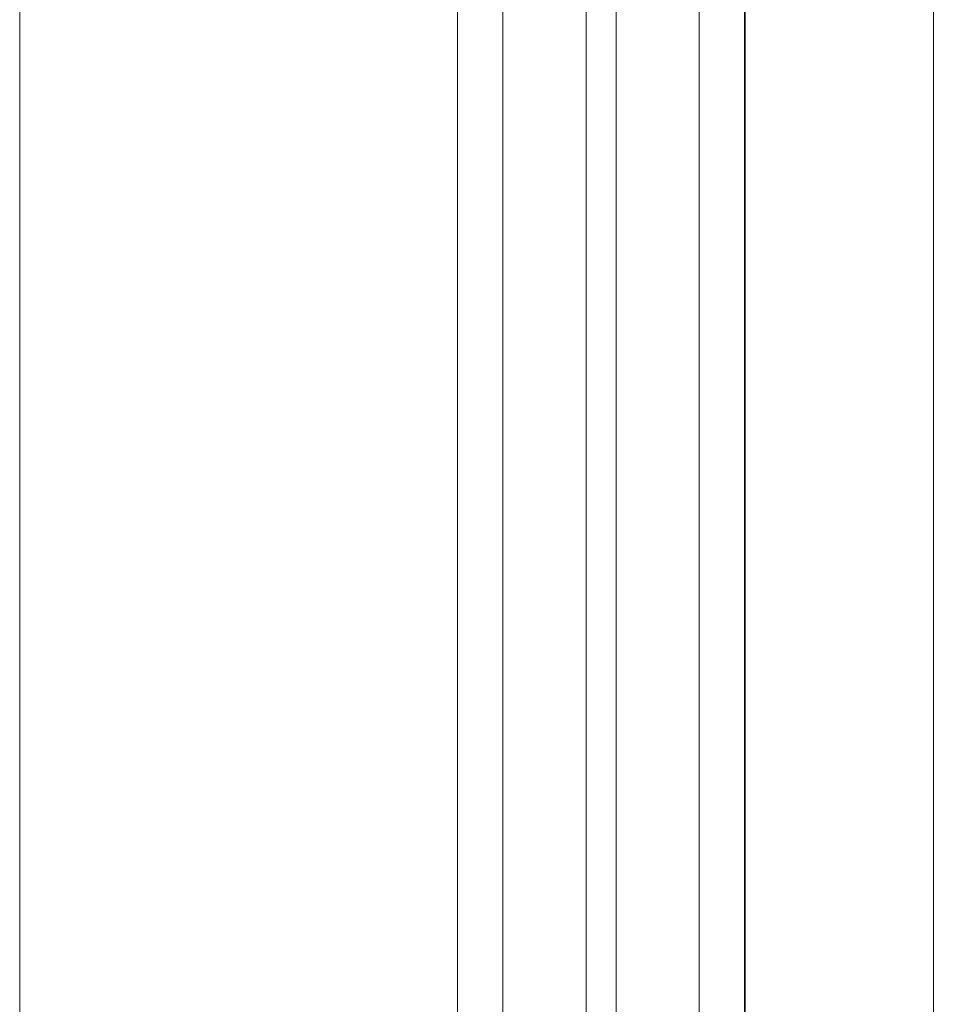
# Model space of a CAD drawing. Header units: centimetres. Extents: x -2424 to 2319, y 5 to 3760.
# Tile 51 of 117: x -577 to -565, y 1409 to 1422. Entities that reach past the tile are written whole.
import ezdxf

# ---------------------------------------------------------------- set-up
doc = ezdxf.new("R2010")
doc.units = ezdxf.units.CM
doc.layers.add('A-GLAZ-CURT', color=52, linetype='Continuous', lineweight=13)
doc.layers.add('A-GLAZ-CWMG', color=51, linetype='Continuous', lineweight=13)

msp = doc.modelspace()

# ---------------------------------------------------------------- linework, layer by layer
at = {"layer": 'A-GLAZ-CURT', "color": 251, "lineweight": 9}
for p, q in [((-571.423, 1426.726), (-571.423, 1389.927)), ((-570.823, 1426.726), (-570.823, 1389.927)), ((-569.723, 1426.726), (-569.723, 1389.927)), ((-569.323, 1426.726), (-569.323, 1389.927)), ((-568.223, 1426.726), (-568.223, 1389.927)), ((-567.623, 1389.927), (-567.623, 1426.726))]:
    msp.add_line(p, q, dxfattribs=at)
at = {"layer": 'A-GLAZ-CWMG', "color": 251, "lineweight": 9}
for p, q in [((-577.223, 1425.326), (-577.223, 1391.327)), ((-567.613, 1391.327), (-567.613, 1425.326)), ((-565.123, 1391.327), (-565.123, 1425.326))]:
    msp.add_line(p, q, dxfattribs=at)

doc.saveas('drawing.dxf')
